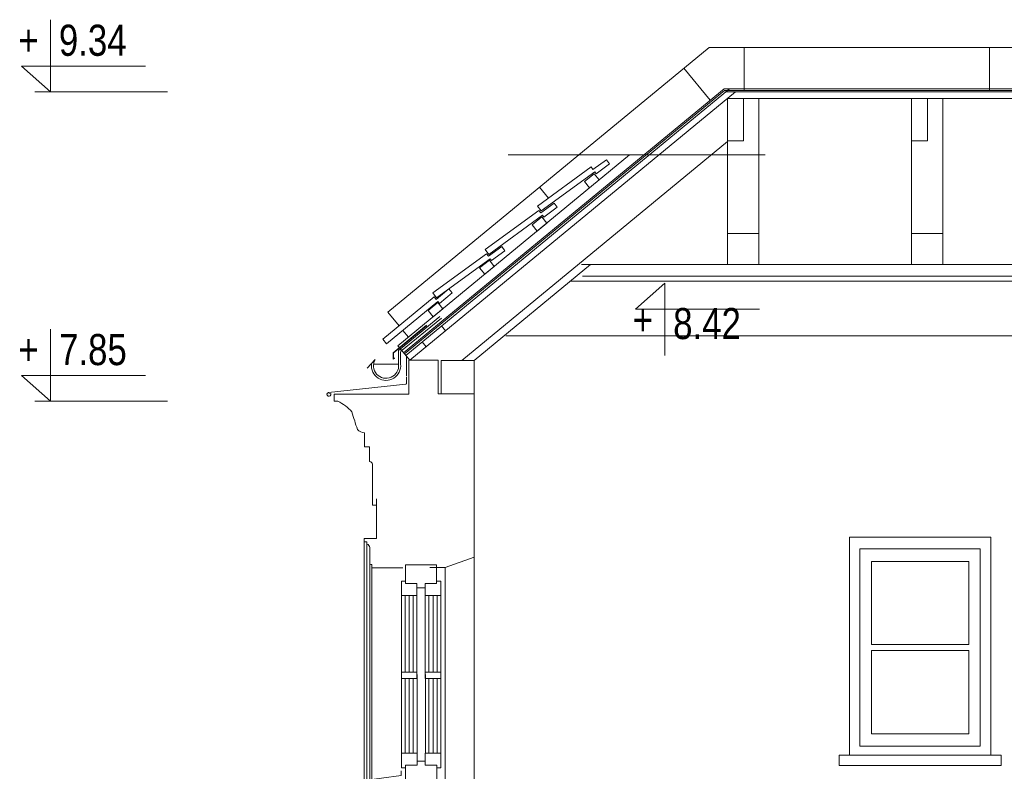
# Model space of a CAD drawing. Header units: millimetres. Extents: x -573548 to 674770, y -246895 to -89040.
# Tile 21 of 199: x 78834 to 83579, y -235924 to -232302. Entities that reach past the tile are written whole.
import ezdxf

# ---------------------------------------------------------------- set-up
doc = ezdxf.new("R2010")
doc.units = ezdxf.units.MM
for name, color, linetype, lineweight in [('a-widokowe_Nr_pióra__8', 8, 'Continuous', 9), ('A-WYSOKOSCI_Nr_pióra__7', 8, 'Continuous', 9), ('A-ZELBET_Nr_pióra__8', 8, 'Continuous', 9), ('A_GSA_STAL_Nr_pióra__8', 8, 'Continuous', 9), ('A_izolacje_Nr_pióra__1', 8, 'Continuous', 9), ('A_izolacje_Nr_pióra__6', 8, 'Continuous', 9), ('A_obróbka_Nr_pióra__2', 8, 'Continuous', 9), ('A_okno_Nr_pióra__1', 8, 'Continuous', 9), ('A_okno_Nr_pióra__2', 8, 'Continuous', 9), ('A_płatwie_Nr_pióra__41', 8, 'Continuous', 9), ('A_warstwy_Nr_pióra__8', 8, 'Continuous', 9), ('A_widok_Nr_pióra__1', 8, 'Continuous', 9), ('A_więźba_Nr_pióra__2', 8, 'Continuous', 9), ('A_więźba_Nr_pióra__41', 8, 'Continuous', 9), ('AO-RZEDNE_Nr_pióra__2', 8, 'Continuous', 9), ('AO-RZEDNE_Nr_pióra__61', 8, 'Continuous', 9), ('balustrada okrągła_Nr_pióra__2', 8, 'Continuous', 9), ('dachówka_Nr_pióra__1', 8, 'Continuous', 9), ('dachówka_Nr_pióra__6', 8, 'Continuous', 9), ('DIM_100_Nr_pióra__8', 8, 'Continuous', 9), ('instalacje odgromowe_Nr_pióra__1', 8, 'Continuous', 9), ('krokwie_Nr_pióra__1', 8, 'Continuous', 9), ('Nowe_A_okno_Nr_pióra__59', 8, 'Continuous', 9), ('SCIANY_KONSTR_Nr_pióra__21', 8, 'Continuous', 9), ('SCIANY_KONSTR_Nr_pióra__4', 8, 'Continuous', 9), ('stal_Nr_pióra__2', 8, 'Continuous', 9)]:
    doc.layers.add(name, color=color, linetype=linetype, lineweight=lineweight)
doc.styles.add('STYL_AUTOMATYCZNY_5', font='arial.ttf', dxfattribs={"width": 0.8})

# ---------------------------------------------------------------- blocks, each defined once
blk = doc.blocks.new('A$C685D2BB2')
at = {"layer": 'a-widokowe_Nr_pióra__8'}
for p, q in [((2334.4, 12077.1), (2334.4, 10918.5)), ((2347.4, 12065.1), (2347.4, 10922.2)), ((2360.4, 11976.4), (2360.4, 10923.2))]:
    blk.add_line(p, q, dxfattribs=at)
at = {"layer": 'A-WYSOKOSCI_Nr_pióra__7'}
blk.add_line((4265.9, 13940.8), (3028.4, 13940.8), dxfattribs=at)
at = {"layer": 'A-ZELBET_Nr_pióra__8'}
blk.add_line((2537.8, 12875.3), (2537.8, 12968.7), dxfattribs=at)
at = {"layer": 'A_GSA_STAL_Nr_pióra__8'}
blk.add_lwpolyline([(2537.7, 12870.9), (2537.7, 12840.4, -0.419806), (2534.4, 12836.9), (2161.2, 12796.9, 2.594701), (2172.9, 12791.2), (2163.4, 12790.3)], format="xyb", dxfattribs=at)
at = {"layer": 'A_izolacje_Nr_pióra__1'}
for p, q in [((2524, 12987.2), (4068.2, 14259.3)), ((4068.2, 14259.3), (13291.3, 14259.3))]:
    blk.add_line(p, q, dxfattribs=at)
at = {"layer": 'A_izolacje_Nr_pióra__6'}
for points in [[(2528.3, 12981.9), (4070, 14251.8)], [(4070, 14251.8), (13282.1, 14251.8)]]:
    blk.add_lwpolyline(points, dxfattribs=at)
at = {"layer": 'A_obróbka_Nr_pióra__2'}
blk.add_lwpolyline([(2512.1, 10974), (2512.1, 10951.3), (2322.7, 10925.8), (2322.7, 10880.7), (2332.3, 10893)], dxfattribs=at)
at = {"layer": 'A_okno_Nr_pióra__1'}
for p, q in [((4778, 11982.3), (5248, 11982.3)), ((4778, 11982.3), (4778, 11582.3)), ((5248, 11982.3), (5248, 11582.3)), ((4778, 11582.3), (5248, 11582.3)), ((4778, 11552.3), (5248, 11552.3)), ((4778, 11552.3), (4778, 11152.3)), ((5248, 11552.3), (5248, 11152.3)), ((4778, 11152.3), (5248, 11152.3)), ((5403, 11049.2), (5403, 10999.2))]:
    blk.add_line(p, q, dxfattribs=at)
blk.add_lwpolyline([(4723, 12042.3), (5303, 12042.3), (5303, 11092.3), (4723, 11092.3)], close=True, dxfattribs=at)
at = {"layer": 'A_okno_Nr_pióra__2'}
blk.add_lwpolyline([(4673, 12098.5), (5353, 12098.5), (5353, 11049.2), (4673, 11049.2)], close=True, dxfattribs=at)
blk.add_lwpolyline([(5403, 10999.2), (4623, 10999.2), (4623, 11049.2), (5403, 11049.2)], dxfattribs=at)
at = {"layer": 'A_płatwie_Nr_pióra__41'}
blk.add_lwpolyline([(2704.4, 12790.6), (2864.4, 12790.6), (2864.4, 12950.6), (2704.4, 12950.6)], close=True, dxfattribs=at)
at = {"layer": 'A_warstwy_Nr_pióra__8'}
blk.add_line((10074.4, 13357.3), (3385.3, 13357.3), dxfattribs=at)
at = {"layer": 'A_widok_Nr_pióra__1'}
for p, q in [((9874.4, 13070.1), (3016.4, 13070.1)), ((2864.4, 10932.3), (2864.4, 12002.3)), ((2370.4, 11952.1), (2370.4, 10918.5)), ((2723.4, 11952.3), (2723.4, 10932.6))]:
    blk.add_line(p, q, dxfattribs=at)
at = {"layer": 'A_więźba_Nr_pióra__2'}
for p, q in [((2534.3, 12974.7), (4093.7, 14259.3)), ((2553.5, 12951.3), (4123.8, 14244.3)), ((4075.4, 14244.3), (13336.9, 14244.3)), ((4085, 14212.3), (13298.1, 14212.3)), ((2804.4, 12950.6), (4085, 14005)), ((2496, 13021.1), (3612.3, 13940.8)), ((3425.2, 13412.3), (2864.4, 12950.6)), ((10074.4, 13412.3), (3381.6, 13412.3)), ((10024.4, 13332.3), (3328, 13332.3))]:
    blk.add_line(p, q, dxfattribs=at)
for points in [[(3442, 13850.2), (3466.1, 13820.3), (3419.8, 13782.2), (3395.4, 13812.4)], [(3189.4, 13642.1), (3213.5, 13612.2), (3167.2, 13574.1), (3142.8, 13604.3)], [(2937.1, 13433.8), (2961.1, 13403.9), (2914.6, 13366), (2890.3, 13396.3)], [(2688.4, 13229.3), (2712.5, 13199.5), (2666.2, 13161.3), (2641.7, 13191.6)]]:
    blk.add_lwpolyline(points, close=True, dxfattribs=at)
at = {"layer": 'A_więźba_Nr_pióra__41'}
for points in [[(4085, 14212.3), (4162.1, 14212.3), (4162.1, 14008.9), (4085, 14008.9)], [(4972.1, 14212.3), (5049.2, 14212.3), (5049.2, 14008.9), (4972.1, 14008.9)], [(4085, 13562.3), (4235, 13562.3), (4235, 13412.3), (4085, 13412.3)], [(4972.1, 13562.3), (5122.1, 13562.3), (5122.1, 13412.3), (4972.1, 13412.3)]]:
    blk.add_lwpolyline(points, close=True, dxfattribs=at)
at = {"layer": 'AO-RZEDNE_Nr_pióra__2'}
for points in [[(822.1, 14592.6), (822.1, 14244.3), (681.7, 14369.4), (1279.3, 14369.4)], [(3782.4, 12973.9), (3782.4, 13322.3), (3642, 13197.2), (4239.7, 13197.2)], [(822.1, 13102.1), (822.1, 12753.7), (681.7, 12878.8), (1279.3, 12878.8)]]:
    blk.add_lwpolyline(points, dxfattribs=at)
at = {"layer": 'balustrada okrągła_Nr_pióra__2'}
for p, q in [((2706.7, 13116.7), (2726, 13093.3)), ((2553.5, 12951.3), (2496, 13021.1)), ((2614.1, 13040.5), (2633.4, 13017))]:
    blk.add_line(p, q, dxfattribs=at)
at = {"layer": 'dachówka_Nr_pióra__1'}
for p, q in [((2699.2, 13163.2), (2498.9, 12998.2)), ((2705.7, 13155.2), (2508.9, 12993.1)), ((2387, 12955.9), (2349, 12914.2)), ((2499.4, 12931.9), (2498.9, 12998.2)), ((2509.3, 12933.1), (2508.9, 12990.8)), ((2499.3, 12933.5), (2379, 12932.3))]:
    blk.add_line(p, q, dxfattribs=at)
for radius, start in [(60.6, 149.509), (70.6, 173.198)]:
    blk.add_arc((2439.2, 12925.1), radius, start, 6.3414, dxfattribs=at)
at = {"layer": 'dachówka_Nr_pióra__6'}
for p, q in [((3501.1, 13917.9), (3436.4, 13870.8)), ((3501.1, 13917.9), (3515.8, 13897.7)), ((3427.6, 13882.9), (3169, 13694.4)), ((3444.7, 13859.3), (3186.1, 13670.9)), ((3436.4, 13870.8), (3427.6, 13882.9)), ((3451.1, 13850.6), (3444.7, 13859.3)), ((3451.1, 13850.6), (3444.7, 13859.3)), ((3515.8, 13897.7), (3451.1, 13850.6)), ((3175.8, 13673.8), (2917.2, 13485.3)), ((3169, 13694.4), (3186.1, 13670.9)), ((3184.7, 13661.6), (3175.8, 13673.8)), ((3249.3, 13708.8), (3184.7, 13661.6)), ((3264, 13688.6), (3199.4, 13641.4)), ((3249.3, 13708.8), (3264, 13688.6)), ((3193, 13650.2), (2934.4, 13461.7)), ((3199.4, 13641.4), (3193, 13650.2)), ((3199.4, 13641.4), (3193, 13650.2)), ((2917.2, 13485.3), (2934.4, 13461.7)), ((2997.5, 13499.6), (2932.9, 13452.5)), ((3012.3, 13479.4), (2947.6, 13432.3)), ((2997.5, 13499.6), (3012.3, 13479.4)), ((2924.1, 13464.6), (2665.5, 13276.2)), ((2941.2, 13441.1), (2682.6, 13252.6)), ((2932.9, 13452.5), (2924.1, 13464.6)), ((2947.6, 13432.3), (2941.2, 13441.1)), ((2947.6, 13432.3), (2941.2, 13441.1)), ((2741.9, 13296), (2680.2, 13245.1)), ((2741.9, 13296), (2757.8, 13276.7)), ((2670.7, 13256.7), (2423.7, 13053.2)), ((2665.5, 13276.2), (2682.6, 13252.6)), ((2680.2, 13245.1), (2670.7, 13256.7)), ((2757.8, 13276.7), (2696.1, 13225.8)), ((2689.2, 13234.2), (2442.2, 13030.8)), ((2696.1, 13225.8), (2689.2, 13234.2)), ((2696.1, 13225.8), (2689.2, 13234.2)), ((2423.7, 13053.2), (2442.2, 13030.8))]:
    blk.add_line(p, q, dxfattribs=at)
at = {"layer": 'DIM_100_Nr_pióra__8'}
for p, q in [((1386.1, 14244.3), (746.1, 14244.3)), ((1386.1, 12753.7), (746.1, 12753.7))]:
    blk.add_line(p, q, dxfattribs=at)
at = {"layer": 'instalacje odgromowe_Nr_pióra__1'}
for p, q in [((2447.9, 13183.6), (3996.4, 14459.3)), ((3996.4, 14459.3), (6642.1, 14459.3)), ((4164.5, 14459.3), (4164.5, 14250.4)), ((5347.5, 14459.3), (5347.5, 14250.4)), ((4001.9, 14204.7), (3874.8, 14359.1)), ((3222.4, 13733.3), (3179.1, 13785.9)), ((2502.1, 13117.8), (2447.9, 13183.6)), ((2547.1, 13063.2), (2520.6, 13095.4))]:
    blk.add_line(p, q, dxfattribs=at)
at = {"layer": 'krokwie_Nr_pióra__1'}
for p, q in [((4085, 13412.3), (4085, 14212.3)), ((4235, 13412.3), (4235, 14212.3)), ((4972.1, 13412.3), (4972.1, 14212.3)), ((5122.1, 13412.3), (5122.1, 14212.3))]:
    blk.add_line(p, q, dxfattribs=at)
at = {"layer": 'Nowe_A_okno_Nr_pióra__59'}
for points in [[(2683.1, 11965.7), (2533.2, 11965.7), (2533.2, 11875.7), (2588.2, 11875.7), (2588.2, 11855.7), (2628.1, 11855.7), (2628.1, 11875.7), (2683.1, 11875.7)], [(2513.2, 11817.5), (2588.2, 11817.5), (2588.2, 11875.7), (2533.2, 11875.7), (2533.2, 11887.5), (2513.2, 11887.5)], [(2703.1, 11817.5), (2628.1, 11817.5), (2628.1, 11875.7), (2683.1, 11875.7), (2683.1, 11887.5), (2703.1, 11887.5)], [(2588.3, 11448.2), (2513.3, 11448.2), (2513.3, 11418.2), (2588.3, 11418.2)], [(2703.3, 11448.2), (2628.3, 11448.2), (2628.3, 11418.2), (2703.3, 11418.2)], [(2513.5, 11058), (2588.5, 11058.1), (2588.5, 10999.9), (2533.5, 10999.8), (2533.5, 10988), (2513.5, 10988)], [(2703.5, 11058.1), (2628.5, 11058.1), (2628.5, 10999.9), (2683.5, 10999.9), (2683.5, 10988.1), (2703.5, 10988.1)], [(2683.6, 10909.9), (2533.6, 10909.8), (2533.5, 10999.8), (2588.5, 10999.9), (2588.5, 11019.9), (2628.5, 11019.9), (2628.5, 10999.9), (2683.5, 10999.9)]]:
    blk.add_lwpolyline(points, close=True, dxfattribs=at)
for points in [[(2513.9, 11058), (2513.2, 11817.5)], [(2530.7, 11817.5), (2530.7, 11448.2)], [(2550.7, 11817.5), (2550.7, 11448.2)], [(2570.7, 11817.5), (2570.7, 11448.2)], [(2588.2, 11817.5), (2588.5, 11058.1)], [(2628.1, 11817.5), (2628.9, 11058.1)], [(2645.6, 11817.5), (2645.6, 11448.2)], [(2665.6, 11817.5), (2665.6, 11448.2)], [(2685.6, 11817.5), (2685.6, 11448.2)], [(2703.9, 11058.1), (2703.1, 11817.5)], [(2530.7, 11418.2), (2530.7, 11058)], [(2550.7, 11418.2), (2550.7, 11058)], [(2570.7, 11418.2), (2570.7, 11058.1)], [(2645.6, 11418.2), (2645.6, 11058.1)], [(2665.6, 11418.2), (2665.6, 11058.1)], [(2685.6, 11418.2), (2685.6, 11058.1)]]:
    blk.add_lwpolyline(points, dxfattribs=at)
at = {"layer": 'SCIANY_KONSTR_Nr_pióra__21'}
for p, q in [((2549.2, 12788.3), (2549.2, 12951.3)), ((2549.2, 12951.3), (2690.7, 12951.3)), ((2690.7, 12951.3), (2690.7, 12790.6)), ((2189.5, 12788.3), (2549.2, 12788.3)), ((2690.7, 12790.6), (2864.4, 12790.6)), ((2864.4, 12002.3), (2864.4, 12795.6)), ((2393.4, 12283.7), (2393.4, 12092.1)), ((2723.4, 11952.3), (2864.4, 12002.3)), ((2723.4, 11952.3), (2650.4, 11952.3))]:
    blk.add_line(p, q, dxfattribs=at)
at = {"layer": 'SCIANY_KONSTR_Nr_pióra__4'}
blk.add_lwpolyline([(2207, 12753.7), (2189.5, 12753.7), (2189.5, 12788.3)], dxfattribs=at)
for points in [[(2207, 12753.7, -0.104107), (2274.5, 12702.6, 0.032146), (2288.1, 12660, 0.021372), (2301.7, 12618.2, 0.212456), (2335.8, 12602.6), (2335.8, 12533.7), (2360.1, 12533.7), (2360.1, 12463.7, -0.382372), (2373.4, 12450.3), (2373.4, 12253.7), (2393.4, 12253.7)], [(2520.4, 11952.1), (2370.4, 11952.1), (2370.4, 11967.1, -0.436052), (2360.4, 11976.9), (2360.4, 12049.3, 0.371445), (2347.4, 12065.1), (2347.4, 12077.1), (2334.4, 12077.1), (2334.4, 12092.1), (2393.4, 12092.1)]]:
    blk.add_lwpolyline(points, format="xyb", dxfattribs=at)
at = {"layer": 'stal_Nr_pióra__2'}
for p, q in [((2635, 13120.6), (2473.9, 12987.9)), ((2635.1, 13118.6), (2473.9, 12985.8)), ((2473.9, 12987.9), (2474.1, 12956.1)), ((2474.1, 12958.3), (2479.9, 12963.5)), ((2474.1, 12956.1), (2480.4, 12961.7)), ((2475.4, 12988.5), (2475.6, 12959.6))]:
    blk.add_line(p, q, dxfattribs=at)
at = {"layer": 'AO-RZEDNE_Nr_pióra__61', "char_height": 150, "attachment_point": 7, "style": 'STYL_AUTOMATYCZNY_5'}
for s, insert in [('\\A1;{\\pql;\\fArial|b0|i0|c238|p0;\\W0.800000;9.34}', (862.7, 14416.5)), ('\\A1;{\\pql;\\fArial|b0|i0|c238|p0;\\W0.800000;+}', (667.6, 14419.1)), ('\\A1;{\\pql;\\fArial|b0|i0|c238|p0;\\W0.800000;+}', (3628, 13071.7)), ('\\A1;{\\pql;\\fArial|b0|i0|c238|p0;\\W0.800000;8.42}', (3823, 13051.4)), ('\\A1;{\\pql;\\fArial|b0|i0|c238|p0;\\W0.800000;+}', (667.6, 12928.5)), ('\\A1;{\\pql;\\fArial|b0|i0|c238|p0;\\W0.800000;7.85}', (863.6, 12926))]:
    blk.add_mtext(s, dxfattribs=dict(at, insert=insert))

msp = doc.modelspace()

# ---------------------------------------------------------------- block references
at = {"color": 150}
msp.add_blockref('A$C685D2BB2', (78160.5, -246894.6), dxfattribs=at)

doc.saveas('drawing.dxf')
